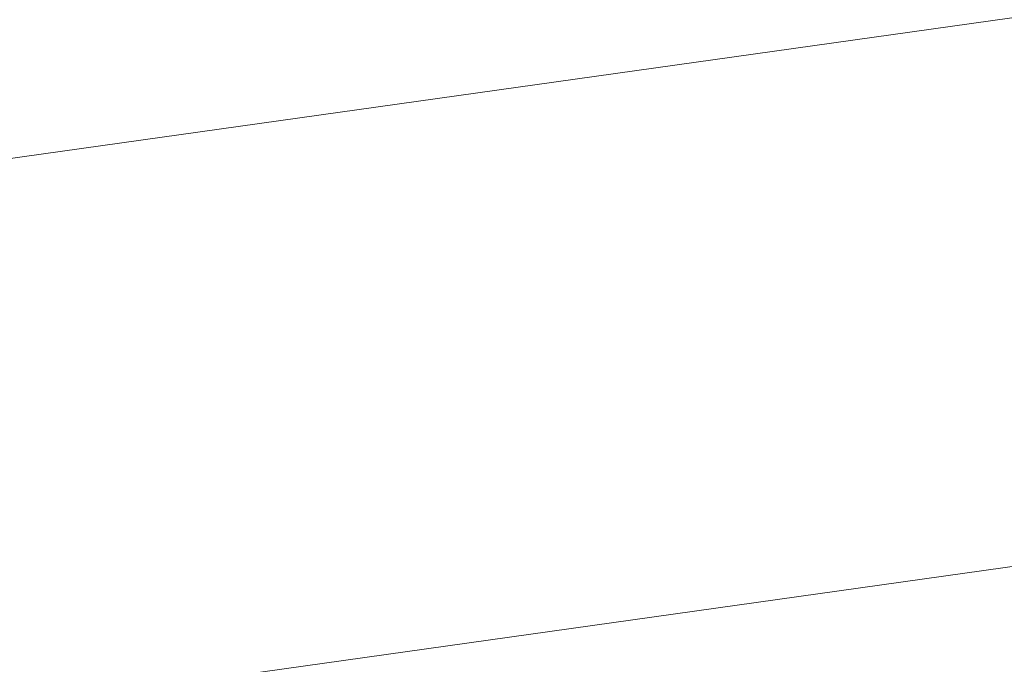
# Model space of a CAD drawing. Extents: x 98477 to 100410, y 398052 to 398969.
# Tile 241 of 256: x 98855 to 98869, y 398285 to 398294. Entities that reach past the tile are written whole.
import ezdxf

# ---------------------------------------------------------------- set-up
doc = ezdxf.new("R2010")
doc.units = 0
doc.layers.add('N-GW-hoogtelijn laagte NAP +7.00', color=100, linetype='AL-HOOGTELIJN +7.00', lineweight=18)
doc.layers.add('N-VH-arcering printbeton', color=8, linetype='Continuous', lineweight=9)
doc.styles.get("Standard").update_dxf_attribs({"font": 'txt.shx'})
doc.linetypes.add('AL-HOOGTELIJN +7.00', pattern='A,7.5,-1.5,["+7.00",Standard,S=0.9,R=0,X=-0.3,Y=-0.45],-4.5,22.5', length=36)

msp = doc.modelspace()

# ---------------------------------------------------------------- hatches: boundary and pattern name
at = {"layer": 'N-VH-arcering printbeton'}
h = msp.add_hatch(dxfattribs=at)
h.set_pattern_fill('CS-PRINTBETON', color=256)
h.set_pattern_definition([(45, (0, 0), (-0.3535533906, 0.3535533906), []), (45, (0.35, 0), (-0.3535533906, 0.3535533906), [0.5, -0.2])])
edge = h.paths.add_edge_path()
edge.add_line((98879.295, 398297.969), (98879.051, 398299.702))
edge.add_line((98879.051, 398299.702), (98834.582, 398293.452))
edge.add_arc((98835.382, 398287.758), 5.75, 98, 188)
edge.add_line((98829.688, 398286.958), (98829.98, 398284.878))
edge.add_line((98829.98, 398284.878), (98831.713, 398285.122))
edge.add_line((98831.713, 398285.122), (98831.421, 398287.201))
edge.add_arc((98835.382, 398287.758), 4, 98, 188, ccw=False)
edge.add_line((98834.825, 398291.719), (98879.295, 398297.969))

# ---------------------------------------------------------------- linework, layer by layer
at = {"layer": 'N-GW-hoogtelijn laagte NAP +7.00', "flags": 128}
msp.add_lwpolyline([(98880.311, 398240.39, 0.124399), (98881.234, 398248.915), (98876.565, 398282.135, 0.414214), (98870.918, 398286.39), (98835.962, 398281.478, -0.414214), (98832.573, 398284.031), (98832.323, 398285.813, -0.414214), (98834.876, 398289.202), (98876.329, 398295.028, 0.077677), (98878.693, 398295.745)], format="xyb", dxfattribs=at)

doc.saveas('drawing.dxf')
